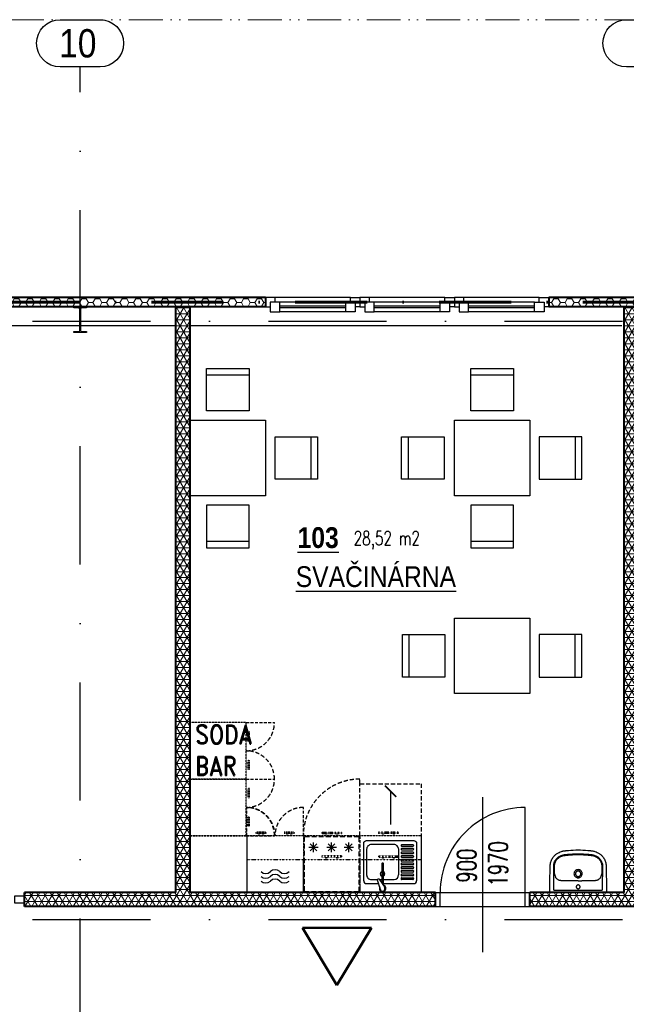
# Model space of a CAD drawing. Header units: millimetres. Extents: x 2886542 to 7567581, y -792623 to 134766.
# Tile 38 of 256: x 3932918 to 3939345, y -346175 to -335748. Entities that reach past the tile are written whole.
import ezdxf

# ---------------------------------------------------------------- set-up
doc = ezdxf.new("R2010")
doc.units = ezdxf.units.MM
for name, pattern in [('ACAD_ISO04W100', [30, 24, -3, 0, -3]), ('ACAD_ISO12W100', [21, 12, -3, 0, -3, 0, -3]), ('DASHDOT', [1, 0.5, -0.25, 0, -0.25]), ('DASHDOTX2', [50.8, 25.4, -12.7, 0, -12.7]), ('DASHED', [0.75, 0.5, -0.25]), ('DIVIDE', [1.25, 0.5, -0.25, 0, -0.25, 0, -0.25]), ('HIDDEN', [9.375, 6.25, -3.125])]:
    doc.linetypes.add(name, pattern=pattern)
for name, color, linetype in [('IN_BLOKY_ZT', 161, 'Continuous'), ('IN_C_OSA', 6, 'DASHDOT'), ('IN_LEGENDA_M', 3, 'Continuous'), ('IN_NS_TENKA', 20, 'Continuous'), ('IN_NS_VYPLNE OTVORU', 16, 'Continuous'), ('IN_TEXT', 7, 'Continuous'), ('požárničina', 10, 'Continuous')]:
    doc.layers.add(name, color=color, linetype=linetype)
doc.layers.add('IN_HELP', color=6, linetype='Continuous', plot=False)
for name, color, linetype, lineweight in [('IN_NS_TLUSTA', 1, 'Continuous', 40), ('IN_SLOUPY', 134, 'Continuous', 30), ('IN_SRAFY', 8, 'Continuous', 9)]:
    doc.layers.add(name, color=color, linetype=linetype, lineweight=lineweight)
doc.styles.add('ARIAL', font='arial.ttf')
doc.styles.add('KOTY', font='SIMPLEX.SHX', dxfattribs={"width": 0.7})
doc.styles.add('ROMAND', font='romand.shx', dxfattribs={"width": 0.85})
doc.dimstyles.new('IN_50', dxfattribs={"dimtxt": 150, "dimasz": 80, "dimexe": 40, "dimexo": 250, "dimgap": 40, "dimtad": 1, "dimdec": 4, "dimrnd": 5, "dimdsep": 46, "dimlunit": 6, "dimtxsty": 'KOTY', "dimblk": 'ARCHTICK', "dimcen": 40, "dimclrd": 256, "dimclre": 256, "dimclrt": 3, "dimadec": 0, "dimazin": 0, "dimtfac": 1, "dimtdec": 4, "dimtmove": 1, "dimatfit": 3, "dimldrblk": 'ARCHTICK', "dimfxl": 0, "dimtolj": 1, "dimtzin": 0, "dimlwd": -1, "dimlwe": -1, "dimarcsym": 0})
pattern_1 = [(0, (3590032.77, -350293.27), (71.4375, 41.2444597), [47.625, -95.25]), (120, (3590032.77, -350293.27), (-71.4375, 41.24446), [47.625, -95.25]), (60, (3590032.77, -350293.27), (2e-07, 82.4889196), [-95.25, 47.625])]

# ---------------------------------------------------------------- blocks, each defined once
blk = doc.blocks.new('madlo')
at = {"linetype": 'DIVIDE', "ltscale": 2}
blk.add_line((-104, -14), (-104, 0), dxfattribs=at)
at = {"linetype": 'DIVIDE', "ltscale": 3}
for p, q in [((104, 0), (-104, 0)), ((-64, 0), (-64, 23)), ((-50, 0), (-50, 23)), ((50, 0), (50, 23)), ((64, 0), (64, 23)), ((104, -14), (104, 0)), ((104, -14), (-104, -14))]:
    blk.add_line(p, q, dxfattribs=at)
blk = doc.blocks.new('_ArchTick')
at = {"color": 0, "linetype": 'ByBlock', "const_width": 0.15}
blk.add_lwpolyline([(-0.5, -0.5), (0.5, 0.5)], dxfattribs=at)

msp = doc.modelspace()

# ---------------------------------------------------------------- hatches: boundary and pattern name
at = {"layer": 'IN_SRAFY'}
h = msp.add_hatch(dxfattribs=at)
h.set_pattern_fill('HONEY', color=250, scale=15)
h.set_pattern_definition(pattern_1)
h.paths.add_polyline_path([(3935523.2, -338690.8), (3932718.2, -338690.8), (3932718.2, -338790.8), (3935523.2, -338790.8)])
h = msp.add_hatch(dxfattribs=at)
h.set_pattern_fill('HONEY', color=250, scale=15)
h.set_pattern_definition(pattern_1)
h.paths.add_polyline_path([(3940483.2, -338690.8), (3938523.2, -338690.8), (3938523.2, -338790.8), (3940483.2, -338790.8)])
h = msp.add_hatch(dxfattribs=at)
h.set_pattern_fill('NET3', color=250, scale=20)
h.set_pattern_definition([(0, (3596962.77, -350293.27), (0, 63.5), []), (60, (3596962.77, -350293.27), (-54.992613, 31.75), []), (120, (3596962.77, -350293.27), (-54.992613, -31.75), [])])
h.paths.add_polyline_path([(3934723.2, -338790.8), (3934573.2, -338790.8), (3934573.2, -344990.8), (3932968.2, -344990.8), (3932968.2, -345140.8), (3937323.2, -345140.9), (3937323.2, -344990.8), (3934723.2, -344990.8)])
h = msp.add_hatch(dxfattribs=at)
h.set_pattern_fill('NET3', color=250, scale=20)
h.set_pattern_definition([(0, (3601712.77, -350293.27), (0, 63.5), []), (60, (3601712.77, -350293.27), (-54.992613, 31.75), []), (120, (3601712.77, -350293.27), (-54.992613, -31.75), [])])
h.paths.add_polyline_path([(3939473.2, -338790.8), (3939323.2, -338790.8), (3939323.2, -344990.8), (3938323.2, -344990.8), (3938323.2, -345140.8), (3941973.2, -345140.9), (3941973.2, -344990.8), (3939473.2, -344990.8)])

# ---------------------------------------------------------------- linework, layer by layer
at = {"color": 250}
for p, q in [((3934898.2, -339890.8), (3934898.2, -339440.8)), ((3934898.2, -339440.8), (3935348.2, -339440.8)), ((3934898.2, -339510.8), (3935348.2, -339510.8)), ((3935348.2, -339440.8), (3935348.2, -339890.8)), ((3937698.2, -339890.8), (3937698.2, -339440.8)), ((3937698.2, -339440.8), (3938148.2, -339440.8)), ((3937698.2, -339510.8), (3938148.2, -339510.8)), ((3938148.2, -339440.8), (3938148.2, -339890.8)), ((3935348.2, -339890.8), (3934898.2, -339890.8)), ((3938148.2, -339890.8), (3937698.2, -339890.8)), ((3934723.2, -340790.8), (3934723.2, -339990.8)), ((3934723.2, -339990.8), (3935523.2, -339990.8)), ((3935523.2, -339990.8), (3935523.2, -340790.8)), ((3937523.2, -340790.8), (3937523.2, -339990.8)), ((3937523.2, -339990.8), (3938323.2, -339990.8)), ((3938323.2, -339990.8), (3938323.2, -340790.8)), ((3935623.2, -340615.8), (3935623.2, -340165.8)), ((3935623.2, -340165.8), (3936073.2, -340165.8)), ((3936003.2, -340165.8), (3936003.2, -340615.8)), ((3936073.2, -340165.8), (3936073.2, -340615.8)), ((3936963.4, -340615.8), (3936963.4, -340165.8)), ((3936963.4, -340165.8), (3937413.4, -340165.8)), ((3937033.4, -340165.8), (3937033.4, -340615.8)), ((3937413.4, -340165.8), (3937413.4, -340615.8)), ((3938423.2, -340165.8), (3938423.2, -340615.8)), ((3938873.2, -340165.8), (3938423.2, -340165.8)), ((3938803.2, -340165.8), (3938803.2, -340615.8)), ((3938873.2, -340615.8), (3938873.2, -340165.8)), ((3936073.2, -340615.8), (3935623.2, -340615.8)), ((3937413.4, -340615.8), (3936963.4, -340615.8)), ((3938423.2, -340615.8), (3938873.2, -340615.8)), ((3935523.2, -340790.8), (3934723.2, -340790.8)), ((3938323.2, -340790.8), (3937523.2, -340790.8)), ((3935348.2, -340890.8), (3934898.2, -340890.8)), ((3934898.2, -340890.8), (3934898.2, -341340.8)), ((3935348.2, -341340.8), (3935348.2, -340890.8)), ((3938148.2, -340890.8), (3937698.2, -340890.8)), ((3937698.2, -340890.8), (3937698.2, -341340.8)), ((3938148.2, -341340.8), (3938148.2, -340890.8)), ((3934898.2, -341270.8), (3935348.2, -341270.8)), ((3937698.2, -341270.8), (3938148.2, -341270.8)), ((3934898.2, -341340.8), (3935348.2, -341340.8)), ((3937698.2, -341340.8), (3938148.2, -341340.8)), ((3937523.2, -342085.7), (3938323.2, -342085.7)), ((3937523.2, -342885.7), (3937523.2, -342085.7)), ((3938323.2, -342085.7), (3938323.2, -342885.7)), ((3936973.2, -342710.7), (3936973.2, -342260.7)), ((3936973.2, -342260.7), (3937423.2, -342260.7)), ((3937043.2, -342710.7), (3937043.2, -342260.7)), ((3937423.2, -342260.7), (3937423.2, -342710.7)), ((3938423.2, -342260.7), (3938423.2, -342710.7)), ((3938873.2, -342260.7), (3938423.2, -342260.7)), ((3938803.2, -342710.7), (3938803.2, -342260.7)), ((3938873.2, -342710.7), (3938873.2, -342260.7)), ((3937423.2, -342710.7), (3936973.2, -342710.7)), ((3938423.2, -342710.7), (3938873.2, -342710.7)), ((3938323.2, -342885.7), (3937523.2, -342885.7)), ((3935323.2, -344390.8), (3935323.2, -344990.8)), ((3935981.9, -344513), (3936081.9, -344513)), ((3935996.5, -344548.4), (3936067.2, -344477.7)), ((3935996.5, -344477.7), (3936067.2, -344548.4)), ((3936031.9, -344563), (3936031.9, -344463)), ((3936173.3, -344513), (3936273.3, -344513)), ((3936187.9, -344548.4), (3936258.6, -344477.7)), ((3936187.9, -344477.7), (3936258.6, -344548.4)), ((3936223.3, -344563), (3936223.3, -344463)), ((3936355.4, -344513), (3936455.4, -344513)), ((3936370.1, -344548.4), (3936440.8, -344477.7)), ((3936370.1, -344477.7), (3936440.8, -344548.4)), ((3936405.4, -344563), (3936405.4, -344463)), ((3935923.2, -344990.8), (3935923.2, -344639.5)), ((3938578.4, -344967), (3938578.4, -344836.1)), ((3938589.2, -344836.1), (3938589.2, -344836.1)), ((3938670.6, -344867.6), (3938670.6, -344867.6)), ((3938998.1, -344867.6), (3938998.1, -344867.6)), ((3939090.3, -344836.1), (3939090.3, -344967)), ((3935323.2, -344990.8), (3935923.2, -344990.8)), ((3939121.6, -344990.8), (3938547.2, -344990.8)), ((3938578.4, -344967), (3939090.3, -344967))]:
    msp.add_line(p, q, dxfattribs=at)
at = {"color": 250, "linetype": 'HIDDEN', "ltscale": 5}
for p, q in [((3935317.4, -343190.8), (3935617.4, -343190.8)), ((3935317.4, -343790.8), (3935617.4, -343790.8)), ((3935317.4, -343790.8), (3935617.4, -343790.8)), ((3935323.2, -344390.8), (3935323.2, -344090.8)), ((3935923.2, -344390.8), (3935923.2, -344090.8)), ((3935317.4, -344390.8), (3935617.4, -344390.8)), ((3936523.2, -344390.8), (3936523.2, -344990.8))]:
    msp.add_line(p, q, dxfattribs=at)
at = {"color": 250, "linetype": 'DIVIDE', "ltscale": 3}
for p, q in [((3935340.4, -343313.8), (3935317.4, -343313.8)), ((3935340.4, -343327.8), (3935317.4, -343327.8)), ((3935340.4, -343353.8), (3935317.4, -343353.8)), ((3935340.4, -343367.8), (3935317.4, -343367.8)), ((3935354.4, -343392.8), (3935340.4, -343392.8)), ((3935340.4, -343613.8), (3935317.4, -343613.8)), ((3935340.4, -343627.8), (3935317.4, -343627.8)), ((3935340.4, -343653.8), (3935317.4, -343653.8)), ((3935340.4, -343667.8), (3935317.4, -343667.8)), ((3935340.4, -343588.8), (3935354.4, -343588.8)), ((3935354.4, -343692.8), (3935340.4, -343692.8)), ((3935340.4, -343913.8), (3935317.4, -343913.8)), ((3935340.4, -343927.8), (3935317.4, -343927.8)), ((3935340.4, -343953.8), (3935317.4, -343953.8)), ((3935340.4, -343967.8), (3935317.4, -343967.8)), ((3935354.4, -343992.8), (3935340.4, -343992.8)), ((3935340.4, -344188.8), (3935354.4, -344188.8)), ((3935340.4, -344213.8), (3935317.4, -344213.8)), ((3935340.4, -344227.8), (3935317.4, -344227.8)), ((3935340.4, -344253.8), (3935317.4, -344253.8)), ((3935340.4, -344267.8), (3935317.4, -344267.8)), ((3935354.4, -344292.8), (3935340.4, -344292.8)), ((3935446.2, -344367.8), (3935446.2, -344390.8)), ((3935460.2, -344367.8), (3935460.2, -344390.8)), ((3935486.2, -344367.8), (3935486.2, -344390.8)), ((3935500.2, -344367.8), (3935500.2, -344390.8)), ((3935525.2, -344353.8), (3935525.2, -344367.8)), ((3935721.2, -344367.8), (3935721.2, -344353.8)), ((3935746.2, -344367.8), (3935746.2, -344390.8)), ((3935760.2, -344367.8), (3935760.2, -344390.8)), ((3935786.2, -344367.8), (3935786.2, -344390.8)), ((3935800.2, -344367.8), (3935800.2, -344390.8)), ((3935825.2, -344353.8), (3935825.2, -344367.8)), ((3935323.2, -344640.8), (3937173.2, -344640.8))]:
    msp.add_line(p, q, dxfattribs=at)
at = {"color": 250, "linetype": 'DIVIDE', "ltscale": 2}
for p, q in [((3935354.4, -343288.8), (3935340.4, -343288.8)), ((3935354.4, -343888.8), (3935340.4, -343888.8)), ((3935421.2, -344353.8), (3935421.2, -344367.8))]:
    msp.add_line(p, q, dxfattribs=at)
at = {"color": 250, "linetype": 'DIVIDE'}
for p, q in [((3935340.4, -343392.8), (3935340.4, -343288.8)), ((3935354.4, -343392.8), (3935354.4, -343288.8)), ((3935340.4, -343692.8), (3935340.4, -343588.8)), ((3935354.4, -343692.8), (3935354.4, -343588.8)), ((3935340.4, -343992.8), (3935340.4, -343888.8)), ((3935354.4, -343992.8), (3935354.4, -343888.8)), ((3935340.4, -344292.8), (3935340.4, -344188.8)), ((3935354.4, -344292.8), (3935354.4, -344188.8)), ((3935525.2, -344353.8), (3935421.2, -344353.8)), ((3935525.2, -344367.8), (3935421.2, -344367.8)), ((3935825.2, -344353.8), (3935721.2, -344353.8)), ((3935825.2, -344367.8), (3935721.2, -344367.8))]:
    msp.add_line(p, q, dxfattribs=at)
at = {"color": 250, "linetype": 'HIDDEN', "ltscale": 7}
msp.add_line((3936523.2, -343840.8), (3936523.2, -343790.8), dxfattribs=at)
at = {"color": 250, "linetype": 'HIDDEN', "ltscale": 0.2}
for p, q in [((3937173.2, -344390.8), (3934723.2, -344390.8)), ((3934723.2, -344390.8), (3934723.2, -344990.8)), ((3935923.2, -344390.8), (3935923.2, -344990.8)), ((3934723.2, -344990.8), (3937173.2, -344990.8))]:
    msp.add_line(p, q, dxfattribs=at)
at = {"color": 250, "ltscale": 5}
msp.add_line((3937173.2, -344390.8), (3937173.2, -344990.8), dxfattribs=at)
at = {"color": 250, "linetype": 'DIVIDE', "ltscale": 75}
msp.add_line((3936523.2, -344640.8), (3936523.2, -344990.8), dxfattribs=at)
at = {"color": 250, "linetype": 'HIDDEN', "ltscale": 0.2}
for points in [[(3934723.2, -343790.8), (3935317.4, -343790.8), (3935317.4, -343190.8), (3934723.2, -343190.8)], [(3934723.2, -344390.8), (3935317.4, -344390.8), (3935317.4, -343790.8), (3934723.2, -343790.8)]]:
    msp.add_lwpolyline(points, close=True, dxfattribs=at)
at = {"color": 250, "linetype": 'HIDDEN', "ltscale": 7}
msp.add_lwpolyline([(3936523.2, -344390.8), (3936523.2, -343840.8), (3937173.2, -343840.8), (3937173.2, -344390.8)], dxfattribs=at)
at = {"color": 250, "linetype": 'DASHED', "ltscale": 100}
msp.add_lwpolyline([(3935933.2, -344980.8), (3936513.3, -344980.8), (3936513.3, -344400.9), (3935933.2, -344400.9)], close=True, dxfattribs=at)
at = {"color": 250, "linetype": 'HIDDEN', "ltscale": 7}
for centre, radius, start, end in [((3935317.4, -343190.8), 300, 270, 0), ((3935317.4, -343790.8), 300, 0, 90), ((3935317.4, -343790.8), 300, 270, 0), ((3936523.2, -344390.8), 600, 90, 180), ((3935317.4, -344390.8), 300, 0, 90), ((3935323.2, -344390.8), 300, 0, 90), ((3935923.2, -344390.8), 300, 90, 180)]:
    msp.add_arc(centre, radius, start, end, dxfattribs=at)
at = {"color": 250}
for centre, radius, start, end in [((3935524.3, -344720.7), 70, 225, 315), ((3935524.3, -344770.7), 70, 225, 315), ((3935623.2, -344819.7), 70, 45, 135), ((3935623.2, -344869.7), 70, 45, 135), ((3935722.2, -344720.7), 70, 225, 315), ((3935722.2, -344770.7), 70, 225, 315), ((3938789.4, -344784), 213.6, 182.2856, 183.99223), ((3935662.1, -345002.3), 2921.3, 3.53367, 3.99223), ((3938685.1, -344788.4), 100.7, 182.34596, 185.77869), ((3938663.8, -344790.6), 79.3, 185.77869, 201.78509), ((3938651.7, -344795.4), 66.2, 201.78509, 213.21716), ((3938833.7, -344792.5), 43.2, 180.03382, 192.5663), ((3938835.2, -344792.5), 43.2, 347.42167, 359.97821), ((3939011.9, -344792.7), 72, 327.24647, 337.75128), ((3939009.1, -344791.6), 75, 337.75128, 354.68493), ((3938946.5, -344785.8), 137.9, 354.68493, 357.19041), ((3941273.4, -344954.1), 2186.5, 175.93072, 176.54338), ((3938897.1, -344785), 195.9, 355.93072, 357.79145), ((3935524.3, -344820.7), 70, 225, 315), ((3935623.2, -344919.7), 70, 45, 135), ((3935722.2, -344820.7), 70, 225, 315), ((3938813.6, -353445.8), 8579.1, 89.8615, 90.12365), ((3938853, -337160.6), 7706.2, 269.8615, 270.15334)]:
    msp.add_arc(centre, radius, start, end, dxfattribs=at)
for points, degree, knots in [([(3938534.6, -344967), (3938534.7, -344940.8), (3938535.1, -344887.3), (3938536, -344818.5), (3938536.8, -344770.3), (3938537.3, -344742.3), (3938537.6, -344727.1), (3938537.8, -344714.4), (3938538, -344707.7), (3938538.3, -344702.1), (3938539.7, -344685.9), (3938545.9, -344657.6), (3938563.3, -344624.7), (3938584.5, -344599.6), (3938606.4, -344581), (3938631.3, -344566.1), (3938653.2, -344557.5), (3938670.9, -344552.8), (3938682.3, -344550.7), (3938692.3, -344549.5), (3938700.6, -344548.5), (3938713.9, -344547), (3938758.4, -344542.7), (3938800.2, -344540.8), (3938834.4, -344540.8)], 3, [624.3293724, 624.3293724, 624.3293724, 624.3293724, 702.9544811, 784.8724528, 830.9516271, 847.3395194, 869.0994733, 876.2866185, 885.5947214, 889.2031847, 893.0691299, 934.2915197, 975.5067434, 1003.6632933, 1032.5915682, 1061.5234619, 1090.2003552, 1103.0073565, 1116.5450681, 1124.9303202, 1133.080278, 1141.8241472, 1164.8620295, 1267.3158635, 1267.3158635, 1267.3158635, 1267.3158635]), ([(3938575.9, -344792.5), (3938575.9, -344790.6), (3938575.8, -344786.4), (3938575.8, -344781.4), (3938575.8, -344774.7), (3938575.7, -344768.2), (3938575.6, -344755.9), (3938575.6, -344745.4), (3938575.6, -344735.2), (3938575.5, -344728.8), (3938575.6, -344722), (3938575.6, -344715.4), (3938575.7, -344709), (3938576.1, -344702.6), (3938577.1, -344693.3), (3938579.5, -344680.6), (3938584.9, -344664.6), (3938593.8, -344648.4), (3938605.4, -344633.3), (3938622.9, -344616.6), (3938643.1, -344604.1), (3938662.3, -344596.6), (3938673.2, -344593.6), (3938680.7, -344592), (3938687.1, -344591), (3938698.5, -344589.6), (3938721.7, -344587), (3938768.6, -344582.9), (3938808.4, -344581.6), (3938834.4, -344581.6)], 3, [175.048841, 175.048841, 175.048841, 175.048841, 180.8911554, 187.6655297, 190.0972434, 200.9712968, 207.1076621, 226.9244021, 232.6912413, 237.6905177, 245.8721191, 253.1176342, 257.6911672, 265.0856816, 272.2423303, 285.7589146, 303.8843334, 322.5715738, 341.1320441, 360.7942456, 394.8665984, 411.8774096, 422.5273655, 428.8323705, 434.8930758, 441.8440094, 463.4830862, 504.8814626, 582.8827086, 582.8827086, 582.8827086, 582.8827086]), ([(3938584.5, -344792.5), (3938584.4, -344790.7), (3938584.4, -344787.5), (3938584.4, -344782.5), (3938584.4, -344774.5), (3938584.2, -344766.1), (3938584.2, -344755.7), (3938584.2, -344746.7), (3938584.2, -344734), (3938584.1, -344721.7), (3938584.2, -344710.6), (3938584.5, -344703.2), (3938585.3, -344695), (3938587.5, -344683.2), (3938592.5, -344668.2), (3938601, -344652.6), (3938612, -344638.5), (3938628.5, -344622.8), (3938645.7, -344612.2), (3938660.5, -344606.2), (3938668.8, -344603.4), (3938675.8, -344601.5), (3938682.9, -344600.1), (3938688.9, -344599.2), (3938696.5, -344598.2), (3938706, -344597.1), (3938726.5, -344595), (3938769.4, -344591.3), (3938808.6, -344590), (3938834.4, -344590)], 3, [979.5157254, 979.5157254, 979.5157254, 979.5157254, 984.9987927, 989.1937826, 994.506217, 1008.8362622, 1014.5640908, 1025.6718104, 1035.7751019, 1052.8738125, 1062.5761609, 1068.9577937, 1075.0784321, 1087.4073227, 1104.8967856, 1122.2323938, 1140.4962351, 1158.4137809, 1190.3865904, 1200.5056901, 1206.3740956, 1216.6056425, 1222.2132549, 1228.037047, 1234.9612136, 1245.0925477, 1256.7931979, 1296.8456484, 1374.2483368, 1374.2483368, 1374.2483368, 1374.2483368]), ([(3938834.4, -344540.8), (3938868.5, -344540.8), (3938910.4, -344542.7), (3938954.9, -344547), (3938968.1, -344548.5), (3938976.5, -344549.5), (3938986.4, -344550.7), (3938997.8, -344552.8), (3939015.6, -344557.5), (3939037.5, -344566.1), (3939062.3, -344581), (3939084.3, -344599.6), (3939105.5, -344624.7), (3939122.9, -344657.6), (3939129.1, -344685.9), (3939130.4, -344702.1), (3939130.7, -344707.7), (3939130.9, -344714.4), (3939131.2, -344727.1), (3939131.5, -344742.3), (3939132, -344770.3), (3939132.8, -344818.5), (3939133.7, -344887.3), (3939133.9, -344940.8), (3939134.2, -344967)], 3, [-642.9864911, -642.9864911, -642.9864911, -642.9864911, -540.5326571, -517.4947748, -508.7509056, -500.6009478, -492.2156957, -478.6779841, -465.8709828, -437.1940895, -408.2621957, -379.3339209, -351.177371, -309.9621473, -268.7397575, -264.8738123, -261.265349, -251.957246, -244.7701008, -223.010147, -206.6222547, -160.5430804, -78.6251087, 0, 0, 0, 0]), ([(3938834.4, -344581.6), (3938860.4, -344581.6), (3938900.2, -344582.9), (3938947, -344587), (3938970.2, -344589.6), (3938981.7, -344591), (3938988, -344592), (3938995.5, -344593.6), (3939006.5, -344596.6), (3939025.7, -344604.1), (3939045.9, -344616.6), (3939063.4, -344633.3), (3939075, -344648.4), (3939083.8, -344664.6), (3939089.3, -344680.6), (3939091.7, -344693.3), (3939092.7, -344702.6), (3939093, -344709), (3939093.1, -344715.4), (3939093.2, -344722), (3939093.2, -344728.8), (3939093.2, -344735.2), (3939093.2, -344745.4), (3939093.1, -344755.9), (3939093.1, -344768.2), (3939093, -344774.7), (3939092.9, -344781.4), (3939093, -344786.4), (3939092.9, -344790.6), (3939092.8, -344792.5)], 3, [582.8827086, 582.8827086, 582.8827086, 582.8827086, 660.8839546, 702.282331, 723.9214078, 730.8723414, 736.9330467, 743.2380517, 753.8880076, 770.8988188, 804.9711716, 824.6333731, 843.1938434, 861.8810838, 880.0065026, 893.5230869, 900.6797356, 908.07425, 912.647783, 919.8932981, 928.0748994, 933.0741759, 938.8410151, 958.6577551, 964.7941204, 975.6681738, 978.0998875, 984.8742618, 990.7165762, 990.7165762, 990.7165762, 990.7165762]), ([(3938834.4, -344590), (3938860.2, -344590), (3938899.3, -344591.3), (3938942.2, -344595), (3938962.8, -344597.1), (3938972.3, -344598.2), (3938979.8, -344599.2), (3938985.9, -344600.1), (3938993, -344601.5), (3939000, -344603.4), (3939008.3, -344606.2), (3939023.1, -344612.2), (3939040.2, -344622.8), (3939056.8, -344638.5), (3939067.8, -344652.6), (3939076.2, -344668.2), (3939081.3, -344683.2), (3939083.4, -344695), (3939084.3, -344703.2), (3939084.6, -344710.6), (3939084.6, -344721.7), (3939084.6, -344734), (3939084.6, -344746.7), (3939084.5, -344755.7), (3939084.5, -344766.1), (3939084.4, -344774.5), (3939084.4, -344782.5), (3939084.4, -344787.5), (3939084.4, -344790.7), (3939084.3, -344792.5)], 3, [0, 0, 0, 0, 77.4026884, 117.4551389, 129.1557891, 139.2871231, 146.2112897, 152.0350818, 157.6426942, 167.8742411, 173.7426467, 183.8617464, 215.8345559, 233.7521016, 252.0159429, 269.3515512, 286.8410141, 299.1699046, 305.2905431, 311.6721758, 321.3745242, 338.4732348, 348.5765263, 359.684246, 365.4120746, 379.7421197, 385.0545541, 389.2495441, 394.7326113, 394.7326113, 394.7326113, 394.7326113]), ([(3938834.4, -344749.1), (3938828.6, -344749.1), (3938819.9, -344750.8), (3938809.7, -344756.2), (3938800.8, -344763.5), (3938794.3, -344773.1), (3938791, -344784.1), (3938790.4, -344789.7), (3938790.4, -344792.5)], 3, [-68.6654182, -68.6654182, -68.6654182, -68.6654182, -51.2968157, -42.5903422, -34.1818686, -16.861064, -8.5105281, 0, 0, 0, 0]), ([(3938791.5, -344801.9), (3938792.5, -344806.7), (3938796.3, -344815.9), (3938806.3, -344827), (3938817.3, -344833.1), (3938826.9, -344835.6), (3938831.9, -344836), (3938834.4, -344836)], 3, [9.4592255, 9.4592255, 9.4592255, 9.4592255, 24.1172372, 38.8621135, 53.6693893, 61.303478, 68.6685581, 68.6685581, 68.6685581, 68.6685581]), ([(3938834.4, -344764.2), (3938832.5, -344764.2), (3938828.7, -344764.6), (3938823.3, -344766.3), (3938818.4, -344768.9), (3938814.1, -344772.3), (3938810.5, -344776.6), (3938806.9, -344783.2), (3938805.8, -344788.8), (3938805.8, -344792.6)], 3, [0, 0, 0, 0, 5.771404, 11.3589941, 16.7606939, 22.4243711, 27.849839, 33.4803199, 44.736035, 44.736035, 44.736035, 44.736035]), ([(3938805.8, -344792.6), (3938805.8, -344794.5), (3938806.1, -344798.2), (3938807.8, -344803.6), (3938810.5, -344808.5), (3938814, -344812.7), (3938818.3, -344816.2), (3938825, -344819.7), (3938830.6, -344820.8), (3938834.4, -344820.8)], 3, [44.736035, 44.736035, 44.736035, 44.736035, 50.4036456, 55.91951, 61.5711973, 67.020032, 72.442686, 78.0787546, 89.405769, 89.405769, 89.405769, 89.405769]), ([(3938878.3, -344792.5), (3938878.3, -344789.7), (3938877.8, -344784.1), (3938874.5, -344773.1), (3938868, -344763.5), (3938859, -344756.2), (3938848.9, -344750.8), (3938840.2, -344749.1), (3938834.4, -344749.1)], 3, [137.3371161, 137.3371161, 137.3371161, 137.3371161, 145.8476442, 154.1981802, 171.5189847, 179.9274583, 188.6339318, 206.0025344, 206.0025344, 206.0025344, 206.0025344]), ([(3938863, -344792.6), (3938863, -344788.8), (3938861.9, -344783.2), (3938858.3, -344776.6), (3938854.7, -344772.3), (3938850.4, -344768.9), (3938845.5, -344766.3), (3938840.1, -344764.6), (3938836.3, -344764.2), (3938834.4, -344764.2)], 3, [134.075503, 134.075503, 134.075503, 134.075503, 145.3312181, 150.9616989, 156.3871668, 162.050844, 167.4525439, 173.040134, 178.8115379, 178.8115379, 178.8115379, 178.8115379]), ([(3938834.4, -344820.8), (3938838.2, -344820.8), (3938843.8, -344819.7), (3938850.4, -344816.2), (3938854.7, -344812.7), (3938858.3, -344808.5), (3938860.9, -344803.6), (3938862.6, -344798.2), (3938863, -344794.5), (3938863, -344792.6)], 3, [89.405769, 89.405769, 89.405769, 89.405769, 100.7327834, 106.368852, 111.791506, 117.2403407, 122.8920279, 128.4078923, 134.075503, 134.075503, 134.075503, 134.075503]), ([(3938834.4, -344836), (3938836.8, -344836), (3938841.8, -344835.6), (3938851.5, -344833.1), (3938862.5, -344827), (3938872.5, -344815.9), (3938876.2, -344806.7), (3938877.3, -344801.9)], 3, [68.6685581, 68.6685581, 68.6685581, 68.6685581, 76.0336381, 83.6677268, 98.4750026, 113.2198789, 127.8778906, 127.8778906, 127.8778906, 127.8778906]), ([(3938670.6, -344867.6), (3938667.9, -344867.5), (3938662.8, -344867.1), (3938654.1, -344866.4), (3938645.1, -344865.2), (3938635.7, -344862.8), (3938626.8, -344859.2), (3938618.1, -344854.1), (3938609.6, -344847.6), (3938602.3, -344840.1), (3938598.1, -344834.6), (3938596.3, -344831.7)], 3, [850.9131625, 850.9131625, 850.9131625, 850.9131625, 858.9633883, 866.2315814, 877.0856857, 886.2600541, 895.260314, 905.8750217, 916.564351, 927.0722249, 937.310546, 937.310546, 937.310546, 937.310546]), ([(3938795.1, -344866.7), (3938782.7, -344866.8), (3938766, -344866.8), (3938739.9, -344867.4), (3938721.5, -344868), (3938701.8, -344868.3), (3938688.8, -344868.2), (3938678.2, -344868), (3938673, -344867.7), (3938670.6, -344867.6)], 3, [726.3761251, 726.3761251, 726.3761251, 726.3761251, 763.622224, 776.4308365, 804.6764771, 819.0556227, 835.4908074, 843.719456, 850.9044335, 850.9044335, 850.9044335, 850.9044335]), ([(3938834.4, -344910.6), (3938831.7, -344910.6), (3938826.4, -344911.7), (3938819.5, -344916.2), (3938814.9, -344922.9), (3938813.3, -344930.9), (3938814.9, -344938.9), (3938819.5, -344945.7), (3938826.3, -344950.2), (3938831.7, -344951.3), (3938834.4, -344951.3)], 3, [0, 0, 0, 0, 8.0411526, 16.0037293, 24.1454651, 32.0590001, 40.0640646, 48.1003057, 56.0652616, 64.20975, 64.20975, 64.20975, 64.20975]), ([(3938834.4, -344951.3), (3938837.1, -344951.3), (3938842.5, -344950.2), (3938849.3, -344945.7), (3938853.9, -344938.9), (3938855.5, -344930.9), (3938853.8, -344922.9), (3938849.3, -344916.2), (3938842.4, -344911.7), (3938837.1, -344910.6), (3938834.4, -344910.6)], 3, [64.20975, 64.20975, 64.20975, 64.20975, 72.3542384, 80.3191944, 88.3554355, 96.3604999, 104.2740349, 112.4157707, 120.3783474, 128.4195, 128.4195, 128.4195, 128.4195]), ([(3938998.1, -344867.6), (3938995.7, -344867.7), (3938990.6, -344868), (3938980, -344868.2), (3938967, -344868.3), (3938947.3, -344868), (3938928.8, -344867.4), (3938902.7, -344866.8), (3938886, -344866.7), (3938873.6, -344866.7)], 3, [523.3439033, 523.3439033, 523.3439033, 523.3439033, 530.5288808, 538.7575294, 555.192714, 569.5718597, 597.8175003, 610.6261128, 647.8722116, 647.8722116, 647.8722116, 647.8722116]), ([(3939072.5, -344831.7), (3939070.6, -344834.6), (3939066.5, -344840.1), (3939059.1, -344847.6), (3939050.7, -344854.1), (3939041.9, -344859.2), (3939033, -344862.8), (3939023.6, -344865.2), (3939014.6, -344866.4), (3939005.9, -344867.1), (3939000.8, -344867.5), (3938998.1, -344867.6)], 3, [436.9377907, 436.9377907, 436.9377907, 436.9377907, 447.1761119, 457.6839857, 468.373315, 478.9880227, 487.9882827, 497.162651, 508.0167554, 515.2849484, 523.3351742, 523.3351742, 523.3351742, 523.3351742]), ([(3938534.5, -344990.8), (3938534.4, -344990.8), (3938534.5, -344975.4), (3938534.6, -344967)], 1, [600.3731428, 600.3731428, 600.5102396, 615.9331953, 624.3293724, 624.3293724]), ([(3939134.2, -344967), (3939134.3, -344975.4), (3939134.4, -344990.8), (3939134.2, -344990.8)], 1, [0, 0, 8.3961771, 23.8191329, 23.9562297, 23.9562297])]:
    msp.add_open_spline(points, degree=degree, knots=knots, dxfattribs=at)
for points, degree in [([(3938578.4, -344836.1), (3938578.4, -344835.2), (3938578.4, -344833.3), (3938578.3, -344830.6), (3938578.1, -344827.8), (3938578, -344825), (3938577.9, -344823.2), (3938577.8, -344822.2)], 3), ([(3939090.9, -344822.2), (3939090.9, -344823.2), (3939090.8, -344825), (3939090.6, -344827.8), (3939090.5, -344830.6), (3939090.4, -344833.3), (3939090.3, -344835.2), (3939090.3, -344836.1)], 3), ([(3938547.2, -344990.8), (3938543.8, -344990.8), (3938540.4, -344990.8), (3938533.8, -344990.8), (3938534.1, -344990.8), (3938534.5, -344990.8)], 5), ([(3939134.2, -344990.8), (3939134.7, -344990.8), (3939135, -344990.8), (3939128.4, -344990.8), (3939125, -344990.8), (3939121.6, -344990.8)], 5)]:
    msp.add_open_spline(points, degree=degree, dxfattribs=at)
at = {"layer": 'IN_BLOKY_ZT', "color": 250}
msp.add_line((3936729.9, -344853.8), (3936753.2, -344853.8), dxfattribs=at)
for points in [[(3936563.2, -344866.8), (3936563.2, -344470.8, -0.4142136), (3936593.2, -344440.8), (3937093.2, -344440.8), (3937093.2, -344440.8, -0.4142136), (3937123.2, -344470.8), (3937123.2, -344470.8), (3937123.2, -344866.8)], [(3936773.2, -344853.8), (3936885.2, -344853.8), (3936885.2, -344853.8, 0.4002716), (3936932.9, -344803.9), (3936932.9, -344803.9), (3936933.2, -344803.8), (3936933.2, -344533.8), (3936933.2, -344533.8, 0.4142136), (3936883.2, -344483.8), (3936883.2, -344483.8), (3936643.2, -344483.8), (3936643.3, -344483.8), (3936643.3, -344483.8, 0.4142136), (3936593.3, -344533.8), (3936593.3, -344533.8), (3936593.2, -344533.8), (3936593.2, -344803.8), (3936593.3, -344803.8), (3936593.3, -344803.8, 0.4142136), (3936643.3, -344853.8), (3936643.3, -344853.8), (3936643.2, -344853.8), (3936710.2, -344853.8)], [(3936773.2, -344913.3), (3936773.2, -344689.4), (3936773.2, -344689.4, 1.0020351), (3936753.2, -344689.3), (3936753.2, -344689.3), (3936753.2, -344887.9)], [(3936563.2, -344866.8, 0.4142136), (3936593.2, -344896.8), (3936593.2, -344896.8), (3936721.7, -344896.8)], [(3936709.9, -344858.4, -0.8030533), (3936728.1, -344851.1), (3936728.1, -344851.1), (3936783.9, -344932.7), (3936783.8, -344932.6)], [(3936773.2, -344896.8), (3937093.2, -344896.8), (3937093.2, -344896.8, 0.4142136), (3937123.2, -344866.8)]]:
    msp.add_lwpolyline(points, format="xyb", dxfattribs=at)
for points in [[(3936968.2, -344483.8), (3937083.2, -344483.8)], [(3937083.2, -344503.3), (3936968.2, -344503.3)], [(3936968.2, -344522.8), (3937083.2, -344522.8)], [(3937083.2, -344542.3), (3936968.2, -344542.3)], [(3936968.2, -344561.7), (3937083.2, -344561.7)], [(3937083.2, -344581.2), (3936968.2, -344581.2)], [(3936968.2, -344600.7), (3937083.2, -344600.7)], [(3937083.2, -344620.2), (3936968.2, -344620.2)], [(3936968.2, -344639.6), (3937083.2, -344639.6)], [(3937083.2, -344659.1), (3936968.2, -344659.1)], [(3936968.2, -344678.6), (3937083.2, -344678.6)], [(3937083.2, -344698), (3936968.2, -344698)], [(3936968.2, -344717.5), (3937083.2, -344717.5)], [(3937083.2, -344737), (3936968.2, -344737)], [(3936968.2, -344756.5), (3937083.2, -344756.5)], [(3937083.2, -344775.9), (3936968.2, -344775.9)], [(3936968.2, -344795.4), (3937083.2, -344795.4)], [(3937083.2, -344814.9), (3936968.2, -344814.9)], [(3936739.3, -344958.2), (3936710.2, -344859.7)], [(3936968.2, -344834.4), (3937083.2, -344834.4)], [(3937083.2, -344853.8), (3936968.2, -344853.8)]]:
    msp.add_lwpolyline(points, dxfattribs=at)
for centre, radius, start, end in [((3936763.2, -344794.1), 25, 113.57828, 180), ((3936763.2, -344794.1), 25, 180, 246.42172), ((3936763.2, -344794.1), 25, 293.57839, 66.42161), ((3936763.2, -344946.8), 35, 152.69496, 78.78193)]:
    msp.add_arc(centre, radius, start, end, dxfattribs=at)
for centre, major_axis, ratio, start_param, end_param in [((3936968.2, -344493.6), (10, 0), 0.9736842, 1.5707963, 4.712389), ((3937083.2, -344493.6), (-10, 0), 0.9736842, 1.5707963, 4.712389), ((3936968.2, -344532.5), (10, 0), 0.9736842, 1.5707963, 4.712389), ((3936968.2, -344571.5), (10, 0), 0.9736842, 1.5707963, 4.712389), ((3936968.2, -344610.4), (10, 0), 0.9736842, 1.5707963, 4.712389), ((3937083.2, -344532.5), (-10, 0), 0.9736842, 1.5707963, 4.712389), ((3937083.2, -344571.5), (-10, 0), 0.9736842, 1.5707963, 4.712389), ((3937083.2, -344610.4), (-10, 0), 0.9736842, 1.5707963, 4.712389), ((3936968.2, -344649.4), (10, 0), 0.9736842, 1.5707963, 4.712389), ((3936968.2, -344688.3), (10, 0), 0.9736842, 1.5707963, 4.712389), ((3936968.2, -344727.3), (10, 0), 0.9736842, 1.5707963, 4.712389), ((3937083.2, -344649.4), (-10, 0), 0.9736842, 1.5707963, 4.712389), ((3937083.2, -344688.3), (-10, 0), 0.9736842, 1.5707963, 4.712389), ((3937083.2, -344727.3), (-10, 0), 0.9736842, 1.5707963, 4.712389), ((3936968.2, -344766.2), (10, 0), 0.9736842, 1.5707963, 4.712389), ((3936968.2, -344805.2), (10, 0), 0.9736842, 1.5707963, 4.712389), ((3937083.2, -344766.2), (-10, 0), 0.9736842, 1.5707963, 4.712389), ((3937083.2, -344805.2), (-10, 0), 0.9736842, 1.5707963, 4.712389), ((3936763.2, -344949.5), (0, 29.6), 0.8436485, 1.8694375, 5.3178161), ((3936968.2, -344844.1), (10, 0), 0.9736842, 1.5707963, 4.712389), ((3937083.2, -344844.1), (-10, 0), 0.9736842, 1.5707963, 4.712389)]:
    msp.add_ellipse(centre, major_axis=major_axis, ratio=ratio, start_param=start_param, end_param=end_param, dxfattribs=at)
at = {"layer": 'IN_C_OSA', "color": 250, "ltscale": 2500}
for p, q in [((3933558.2, -361517), (3933558.2, -336248.2)), ((3885552.3, -338940.8), (3946125.5, -338940.8)), ((3885552.3, -345275.8), (3946125.5, -345275.8))]:
    msp.add_line(p, q, dxfattribs=at)
at = {"layer": 'IN_C_OSA', "color": 250, "linetype": 'ByBlock'}
for points in [[(3933347, -336248.2, -1), (3933347, -335748.2), (3933769.5, -335748.2, -1), (3933769.5, -336248.2)], [(3939347, -336248.2, -1), (3939347, -335748.2), (3939769.5, -335748.2, -1), (3939769.5, -336248.2)]]:
    msp.add_lwpolyline(points, format="xyb", close=True, dxfattribs=at)
at = {"layer": 'IN_NS_TENKA', "color": 250}
for p, q in [((3934573.2, -338990.8), (3927793.2, -338990.8)), ((3939298.2, -338990.8), (3934723.2, -338990.8))]:
    msp.add_line(p, q, dxfattribs=at)
at = {"layer": 'IN_NS_TLUSTA', "color": 250}
for p, q in [((3935523.2, -338690.8), (3932718.2, -338690.8)), ((3935523.2, -338690.8), (3935523.2, -338790.8)), ((3940483.2, -338690.8), (3938523.2, -338690.8)), ((3938523.2, -338690.8), (3938523.2, -338790.8)), ((3935523.2, -338790.8), (3932718.2, -338790.8)), ((3934573.2, -344990.8), (3934573.2, -338790.8)), ((3934723.2, -344990.8), (3934723.2, -338790.8)), ((3940483.2, -338790.8), (3938523.2, -338790.8)), ((3939323.2, -344990.8), (3939323.2, -338790.8)), ((3934573.2, -344990.8), (3932968.2, -344990.8)), ((3932968.2, -345140.8), (3932968.2, -344990.8)), ((3937323.2, -344990.8), (3934723.2, -344990.8)), ((3937323.2, -345140.8), (3937323.2, -344990.8)), ((3939323.2, -344990.8), (3938323.2, -344990.8)), ((3938323.2, -345140.8), (3938323.2, -344990.8)), ((3937323.2, -345140.8), (3932968.2, -345140.8)), ((3941973.2, -345140.8), (3938323.2, -345140.8))]:
    msp.add_line(p, q, dxfattribs=at)
at = {"layer": 'IN_NS_VYPLNE OTVORU', "color": 250}
for p, q in [((3936423.2, -338690.8), (3935523.2, -338690.8)), ((3936373.2, -338740.8), (3935623.2, -338740.8)), ((3936373.2, -338780.8), (3935673.2, -338780.8)), ((3937423.2, -338690.8), (3936523.2, -338690.8)), ((3937373.2, -338740.8), (3936623.2, -338740.8)), ((3937373.2, -338780.8), (3936673.2, -338780.8)), ((3938423.2, -338690.8), (3937523.2, -338690.8)), ((3938373.2, -338740.8), (3937623.2, -338740.8)), ((3938373.2, -338780.8), (3937673.2, -338780.8)), ((3936373.2, -338800.8), (3935673.2, -338800.8)), ((3936373.2, -338840.8), (3935673.2, -338840.8)), ((3937373.2, -338800.8), (3936673.2, -338800.8)), ((3937373.2, -338840.8), (3936673.2, -338840.8)), ((3938373.2, -338800.8), (3937673.2, -338800.8)), ((3938373.2, -338840.8), (3937673.2, -338840.8)), ((3937323.2, -344990.8), (3938323.2, -344990.8)), ((3937373.2, -345140.8), (3937373.2, -344990.8)), ((3938273.2, -345140.8), (3938273.2, -344990.8)), ((3937323.2, -345140.8), (3938323.2, -345140.8))]:
    msp.add_line(p, q, dxfattribs=at)
for points in [[(3935623.2, -338740.8), (3935623.2, -338690.8), (3935523.2, -338690.8), (3935523.2, -338790.8), (3935573.2, -338790.8)], [(3936423.2, -338740.8), (3936423.2, -338690.8), (3936523.2, -338690.8), (3936523.2, -338790.8), (3936473.2, -338790.8)], [(3936623.2, -338740.8), (3936623.2, -338690.8), (3936523.2, -338690.8), (3936523.2, -338790.8), (3936573.2, -338790.8)], [(3937423.2, -338740.8), (3937423.2, -338690.8), (3937523.2, -338690.8), (3937523.2, -338790.8), (3937473.2, -338790.8)], [(3937623.2, -338740.8), (3937623.2, -338690.8), (3937523.2, -338690.8), (3937523.2, -338790.8), (3937573.2, -338790.8)], [(3938423.2, -338740.8), (3938423.2, -338690.8), (3938523.2, -338690.8), (3938523.2, -338790.8), (3938473.2, -338790.8)]]:
    msp.add_lwpolyline(points, dxfattribs=at)
for points in [[(3935673.2, -338740.8), (3935573.2, -338740.8), (3935573.2, -338840.8), (3935673.2, -338840.8)], [(3936373.2, -338740.8), (3936473.2, -338740.8), (3936473.2, -338840.8), (3936373.2, -338840.8)], [(3936673.2, -338740.8), (3936573.2, -338740.8), (3936573.2, -338840.8), (3936673.2, -338840.8)], [(3937373.2, -338740.8), (3937473.2, -338740.8), (3937473.2, -338840.8), (3937373.2, -338840.8)], [(3937673.2, -338740.8), (3937573.2, -338740.8), (3937573.2, -338840.8), (3937673.2, -338840.8)], [(3938373.2, -338740.8), (3938473.2, -338740.8), (3938473.2, -338840.8), (3938373.2, -338840.8)], [(3932868.2, -345025.8), (3932968.2, -345025.8), (3932968.2, -345105.8), (3932868.2, -345105.8)]]:
    msp.add_lwpolyline(points, close=True, dxfattribs=at)
msp.add_lwpolyline([(3938273.2, -344990.8), (3938273.2, -344090.8, 0.4142136), (3937373.2, -344990.8)], format="xyb", dxfattribs=at)
at = {"layer": 'IN_SLOUPY', "color": 250}
msp.add_lwpolyline([(3933554.9, -339035.6), (3933554.9, -338816, 0.4142136), (3933539.9, -338801), (3933490.7, -338801), (3933490.7, -338790.8), (3933625.7, -338790.8), (3933625.7, -338801), (3933576.5, -338801, 0.4142136), (3933561.5, -338816), (3933561.5, -339035.6, 0.4142136), (3933576.5, -339050.6), (3933625.7, -339050.6), (3933625.7, -339060.8), (3933490.7, -339060.8), (3933490.7, -339050.6), (3933539.9, -339050.6, 0.4142136)], format="xyb", close=True, dxfattribs=at)
at = {"layer": 'IN_TEXT', "color": 250, "linetype": 'ByBlock'}
msp.add_line((3937823.2, -345623.3), (3937823.2, -343982.5), dxfattribs=at)
at = {"layer": 'požárničina', "linetype": 'ACAD_ISO12W100', "lineweight": 0, "ltscale": 30}
msp.add_line((3886178.2, -335750.8), (3944483.2, -335750.8), dxfattribs=at)
at = {"layer": 'požárničina', "linetype": 'DASHDOTX2', "lineweight": 60, "ltscale": 30}
msp.add_line((3945744.1, -338740.6), (3885996.4, -338740.6), dxfattribs=at)
at = {"layer": 'požárničina', "linetype": 'ACAD_ISO04W100', "lineweight": 50, "ltscale": 50, "extrusion": (0, 0, -1)}
for p, q in [((3935913.9, -345366.8), (3936279.1, -345973.7)), ((3936644.2, -345366.8), (3935913.9, -345366.8)), ((3936644.2, -345366.8), (3936279.1, -345973.7))]:
    msp.add_line(p, q, dxfattribs=at)

# ---------------------------------------------------------------- block references
at = {"color": 250, "rotation": 180}
for p in [(3936223.2, -344367.8), (3936823.2, -344617.8)]:
    msp.add_blockref('madlo', p, dxfattribs=at)
at = {"color": 250, "extrusion": (0, 0, -1), "zscale": -1, "rotation": 180}
for p in [(-3936823.2, -344367.8), (-3936223.2, -344617.8)]:
    msp.add_blockref('madlo', p, dxfattribs=at)

# ---------------------------------------------------------------- texts
at = {"layer": 'IN_C_OSA', "color": 250, "linetype": 'ByBlock', "style": 'ARIAL', "width": 0.85}
msp.add_text('10', height=300, dxfattribs=at).set_placement((3933335.7, -336148.2))
at = {"layer": 'IN_HELP', "color": 250, "linetype": 'ByBlock', "insert": (3936456.5, -341163.5), "char_height": 150, "width": 5666.375, "attachment_point": 1, "style": 'KOTY'}
msp.add_mtext('\\pt450;28,52 m2', dxfattribs=at)
at = {"layer": 'IN_LEGENDA_M', "color": 250, "char_height": 220, "attachment_point": 1, "style": 'ROMAND'}
for s, insert, width in [('{\\fArial|b1|i0|c238|p34;\\L103}', (3935862.4, -341122.9), 407.187), ('{\\fArial|b0|i0|c238|p34;\\LSVAČINÁRNA}', (3935842.7, -341536.5), 1701.017)]:
    msp.add_mtext(s, dxfattribs=dict(at, insert=insert, width=width))
at = {"layer": 'IN_TEXT', "color": 250, "insert": (3934778.1, -343751.7), "char_height": 200, "width": 518.286, "attachment_point": 7, "style": 'ROMAND'}
msp.add_mtext('{\\C0;SODA BAR}', dxfattribs=at)
at = {"layer": 'IN_TEXT', "color": 250, "linetype": 'ByBlock', "insert": (3937553.7, -345064.2), "char_height": 200, "width": 827.5, "attachment_point": 1, "rotation": 90, "style": 'KOTY'}
msp.add_mtext('{\\W1.29177; }900\\P{\\W0.997039; }1970', dxfattribs=at)

# ---------------------------------------------------------------- leaders
at = {"color": 250}
msp.add_leader([(3936848.2, -343919.1), (3936848.2, -344270.1)], dimstyle='IN_50', override={"dimasz": 120, "dimgap": 40, "dimtad": 0, "dimclrd": 8, "dimfxl": 8, "dimtfill": 1, "dimtfillclr": 256}, dxfattribs=at)

doc.saveas('drawing.dxf')
